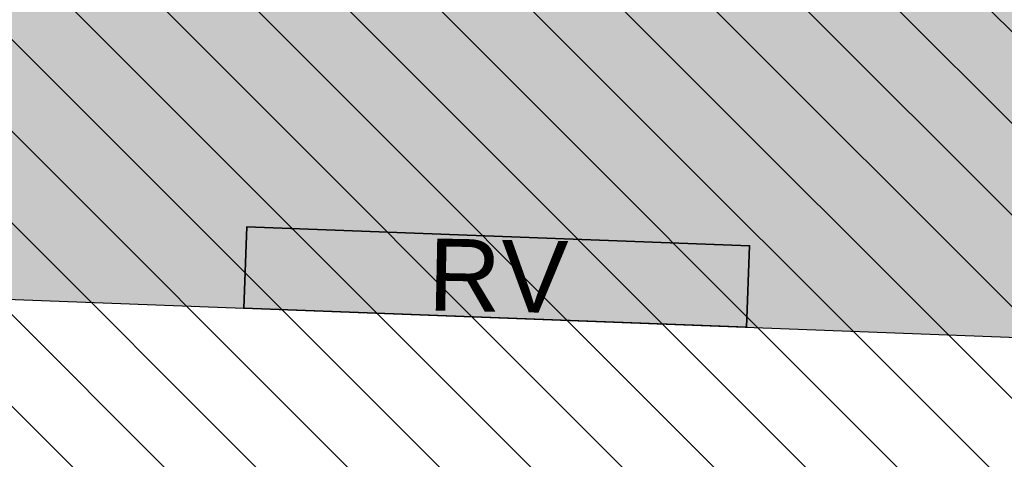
# Model space of a CAD drawing. Header units: millimetres. Extents: x -40276 to 214973, y -147941 to 35228.
# Tile 252 of 256: x -5366 to -3998, y 17331 to 17941. Entities that reach past the tile are written whole.
import ezdxf

# ---------------------------------------------------------------- set-up
doc = ezdxf.new("R2010")
doc.units = ezdxf.units.MM
doc.header["$MEASUREMENT"] = 0
for name, color, linetype in [('1._POHLED ZÁPADNÍ_2_0_plochy', 7, 'Continuous'), ('1._POHLED ZÁPADNÍ_2_Konstrukce - nosné', 7, 'Continuous'), ('1._POHLED ZÁPADNÍ_2_Situace - terén', 7, 'Continuous'), ('1._POHLED ZÁPADNÍ_2_Výplně – Řezové', 7, 'Continuous')]:
    doc.layers.add(name, color=color, linetype=linetype)
doc.styles.add('GENEROVANÝ_STYL_1', font='txt')

msp = doc.modelspace()

# ---------------------------------------------------------------- hatches: boundary and pattern name
at = {"layer": '1._POHLED ZÁPADNÍ_2_0_plochy', "linetype": 'Continuous', "lineweight": 20, "true_color": 0xffaaaa}
h = msp.add_hatch(dxfattribs=at)
h.set_pattern_fill('Izolační_tvárnice_0002', color=21, style=0, pattern_type=2)
h.set_pattern_definition([(315, (-10360.18, 9405.31), (63.6396, 63.6396), [])])
h.paths.add_polyline_path([(-10906.3, 18690.2), (-10970.7, 9084.1), (-20311.4, 10009.9), (-20479.4, 269.7), (-242.3, 419.8), (-238.4, 17796)])
at = {"layer": '1._POHLED ZÁPADNÍ_2_Výplně – Řezové', "linetype": 'Continuous', "lineweight": 13}
msp.add_hatch(color=254, dxfattribs=at).paths.add_polyline_path([(-321.5, 17970), (-5948.2, 18387), (-5940.1, 17574.2), (-321.2, 17360.9)])

# ---------------------------------------------------------------- linework, layer by layer
at = {"layer": '1._POHLED ZÁPADNÍ_2_Konstrukce - nosné', "color": 7, "linetype": 'Continuous', "lineweight": 25}
msp.add_line((-5861.4, 17571.2), (-821.7, 17379.9), dxfattribs=at)
at = {"layer": '1._POHLED ZÁPADNÍ_2_Situace - terén', "color": 7, "linetype": 'Continuous', "lineweight": 35, "flags": 128}
msp.add_lwpolyline([(-4356.2, 17514.1), (-4351.9, 17627.3), (-5050.3, 17653.8), (-5054.6, 17540.6)], close=True, dxfattribs=at)

# ---------------------------------------------------------------- texts
at = {"layer": '1._POHLED ZÁPADNÍ_2_Konstrukce - nosné', "color": 7, "linetype": 'Continuous', "lineweight": 20, "insert": (-4702.3, 17535.7), "char_height": 100, "attachment_point": 8, "rotation": 358.8448, "style": 'GENEROVANÝ_STYL_1'}
msp.add_mtext('\\A1;{\\pqc;\\fArial|b0|i0|c238|p38;RV}', dxfattribs=at)

doc.saveas('drawing.dxf')
